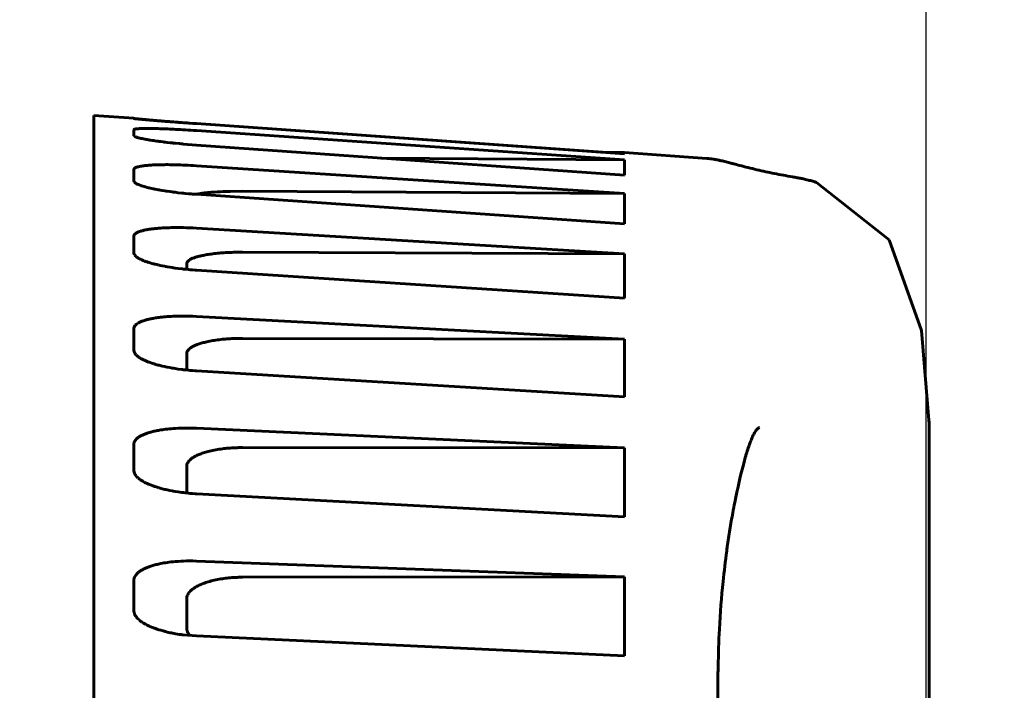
# Model space of a CAD drawing. Header units: millimetres. Extents: x 0 to 594, y 0 to 420.
# Tile 19 of 23: x 354.58 to 359.88, y 266.23 to 269.84. Entities that reach past the tile are written whole.
import ezdxf

# ---------------------------------------------------------------- set-up
doc = ezdxf.new("R2010")
doc.units = ezdxf.units.MM
doc.linetypes.add('K5LT_BASIC', pattern=[0])
doc.linetypes.add('K5LT_THIN', pattern=[0])
doc.layers.add('Системный слой', color=7, linetype='Continuous')
doc.styles.add('KDIMTEXTSTYLE', font='GOST_AU.SHX', dxfattribs={"width": 0.96, "oblique": 15, "height": 5})
doc.dimstyles.new('KDIMSTYLE (0.50)', dxfattribs={"dimtxt": 5, "dimasz": 1, "dimexe": 2, "dimexo": 0, "dimgap": 1, "dimtad": 1, "dimlfac": 2, "dimtxsty": 'KDIMTEXTSTYLE', "dimsah": 1, "dimcen": 0, "dimdle": 1, "dimadec": 0, "dimazin": 0, "dimtfac": 0.667, "dimtmove": 0, "dimatfit": 3, "dimfxl": 1, "dimtvp": 1, "dimtolj": 1, "dimtzin": 0, "dimarcsym": 0})

# ---------------------------------------------------------------- blocks, each defined once
blk = doc.blocks.new('U5')
at = {"layer": 'Системный слой', "color": 150, "linetype": 'K5LT_BASIC', "lineweight": 60, "true_color": 0x0080ff}
for q in [(358.2793, 269.0939), (358.2795, 269.0938)]:
    blk.add_line((358.2795, 269.0938), q, dxfattribs=at)
blk = doc.blocks.new('U11')
at = {"layer": 'Системный слой', "color": 150, "linetype": 'K5LT_BASIC', "lineweight": 60, "true_color": 0x0080ff}
for p, q in [((355.1915, 269.3098), (354.9761, 269.3248)), ((358.2792, 269.0939), (357.8356, 269.1249))]:
    blk.add_line(p, q, dxfattribs=at)
blk = doc.blocks.new('U14')
at = {"layer": 'Системный слой', "color": 150, "linetype": 'K5LT_BASIC', "lineweight": 60, "true_color": 0x0080ff}
for p, q in [((355.6015, 268.9107), (355.5893, 268.9096)), ((355.6078, 268.9113), (355.6015, 268.9107)), ((355.6109, 268.9115), (355.6078, 268.9113)), ((355.6126, 268.9117), (355.6109, 268.9115)), ((355.6134, 268.9117), (355.6126, 268.9117)), ((355.6248, 268.9126), (355.6134, 268.9117)), ((355.6403, 268.9136), (355.6248, 268.9126)), ((355.6483, 268.9141), (355.6403, 268.9136)), ((355.6524, 268.9143), (355.6483, 268.9141)), ((355.6544, 268.9144), (355.6524, 268.9143)), ((355.6555, 268.9145), (355.6544, 268.9144)), ((355.6709, 268.9152), (355.6555, 268.9145)), ((355.6902, 268.916), (355.6709, 268.9152)), ((355.7002, 268.9163), (355.6902, 268.916)), ((355.7053, 268.9164), (355.7002, 268.9163)), ((355.7079, 268.9165), (355.7053, 268.9164)), ((355.7092, 268.9165), (355.7079, 268.9165)), ((355.7764, 268.9171), (355.7092, 268.9165)), ((355.5268, 268.9007), (355.5259, 268.9006)), ((355.5324, 268.9018), (355.5268, 268.9007)), ((355.5353, 268.9023), (355.5324, 268.9018)), ((355.5367, 268.9026), (355.5353, 268.9023)), ((355.5375, 268.9027), (355.5367, 268.9026)), ((355.5378, 268.9028), (355.5375, 268.9027)), ((355.5421, 268.9035), (355.5378, 268.9028)), ((355.5498, 268.9047), (355.5421, 268.9035)), ((355.5538, 268.9053), (355.5498, 268.9047)), ((355.5558, 268.9056), (355.5538, 268.9053)), ((355.5568, 268.9057), (355.5558, 268.9056)), ((355.5573, 268.9058), (355.5568, 268.9057)), ((355.563, 268.9066), (355.5573, 268.9058)), ((355.5726, 268.9077), (355.563, 268.9066)), ((355.5776, 268.9083), (355.5726, 268.9077)), ((355.5801, 268.9086), (355.5776, 268.9083)), ((355.5813, 268.9087), (355.5801, 268.9086)), ((355.5819, 268.9088), (355.5813, 268.9087)), ((355.5893, 268.9096), (355.5819, 268.9088))]:
    blk.add_line(p, q, dxfattribs=at)
blk = doc.blocks.new('U21')
at = {"layer": 'Системный слой', "color": 150, "linetype": 'K5LT_BASIC', "lineweight": 60, "true_color": 0x0080ff}
for p, q in [((355.1915, 268.059), (355.194, 268.0482)), ((355.194, 268.0482), (355.1951, 268.0458)), ((355.1951, 268.0458), (355.1953, 268.0455)), ((355.1953, 268.0455), (355.1956, 268.045)), ((355.1956, 268.045), (355.1962, 268.0439)), ((355.1962, 268.0439), (355.1976, 268.0418)), ((355.1976, 268.0418), (355.2009, 268.0375)), ((355.2009, 268.0375), (355.2034, 268.0349)), ((355.2034, 268.0349), (355.2036, 268.0346)), ((355.2036, 268.0346), (355.2041, 268.0342)), ((355.2041, 268.0342), (355.2049, 268.0333)), ((355.2049, 268.0333), (355.2068, 268.0316)), ((355.2068, 268.0316), (355.2108, 268.0282)), ((355.2108, 268.0282), (355.2132, 268.0263)), ((355.2132, 268.0263), (355.2135, 268.0261)), ((355.2135, 268.0261), (355.214, 268.0257)), ((355.214, 268.0257), (355.2151, 268.0249)), ((355.2151, 268.0249), (355.2173, 268.0233)), ((355.2173, 268.0233), (355.222, 268.0202)), ((355.222, 268.0202), (355.2266, 268.0173)), ((355.2266, 268.0173), (355.227, 268.0171)), ((355.227, 268.0171), (355.2277, 268.0167)), ((355.2277, 268.0167), (355.2292, 268.0158)), ((355.2292, 268.0158), (355.2323, 268.0141)), ((355.2323, 268.0141), (355.2388, 268.0107)), ((355.2388, 268.0107), (355.2465, 268.007)), ((355.2465, 268.007), (355.2468, 268.0068)), ((355.2468, 268.0068), (355.2473, 268.0066)), ((355.2473, 268.0066), (355.248, 268.0063)), ((355.248, 268.0063), (355.2701, 267.9971)), ((355.2701, 267.9971), (355.2706, 267.9969)), ((355.2706, 267.9969), (355.2717, 267.9965)), ((355.2717, 267.9965), (355.2739, 267.9957)), ((355.2739, 267.9957), (355.2784, 267.994)), ((355.2784, 267.994), (355.2875, 267.9909)), ((355.2875, 267.9909), (355.2957, 267.9883)), ((355.2957, 267.9883), (355.2963, 267.9881)), ((355.2963, 267.9881), (355.2975, 267.9877)), ((355.2975, 267.9877), (355.2999, 267.987)), ((355.2999, 267.987), (355.3048, 267.9855)), ((355.3048, 267.9855), (355.3148, 267.9826)), ((355.3148, 267.9826), (355.3221, 267.9806)), ((355.3221, 267.9806), (355.3228, 267.9804)), ((355.3228, 267.9804), (355.3241, 267.9801)), ((355.3241, 267.9801), (355.3269, 267.9794)), ((355.3269, 267.9794), (355.3326, 267.9779)), ((355.3326, 267.9779), (355.3442, 267.9751)), ((355.3442, 267.9751), (355.3572, 267.9721)), ((355.3572, 267.9721), (355.3581, 267.972)), ((355.3581, 267.972), (355.3598, 267.9716)), ((355.3598, 267.9716), (355.3632, 267.9709)), ((355.3632, 267.9709), (355.37, 267.9694)), ((355.37, 267.9694), (355.3842, 267.9667)), ((355.3842, 267.9667), (355.398, 267.9642)), ((355.398, 267.9642), (355.399, 267.964)), ((355.399, 267.964), (355.401, 267.9637)), ((355.401, 267.9637), (355.4051, 267.963)), ((355.4051, 267.963), (355.4134, 267.9617)), ((355.4134, 267.9617), (355.4306, 267.9591)), ((355.4306, 267.9591), (355.4505, 267.9565)), ((355.4505, 267.9565), (355.4516, 267.9563)), ((355.4516, 267.9563), (355.4538, 267.9561)), ((355.4538, 267.9561), (355.4581, 267.9556)), ((355.4581, 267.9556), (355.4669, 267.9545)), ((355.4669, 267.9545), (355.4849, 267.9527)), ((355.4849, 267.9527), (355.4938, 267.9519)), ((355.4938, 267.9519), (355.4947, 267.9518)), ((355.4947, 267.9518), (355.4965, 267.9517)), ((355.4965, 267.9517), (355.5001, 267.9514)), ((355.5001, 267.9514), (355.5073, 267.9508)), ((355.5073, 267.9508), (355.5221, 267.9497)), ((355.5221, 267.9497), (355.528, 267.9494))]:
    blk.add_line(p, q, dxfattribs=at)
blk = doc.blocks.new('U22')
at = {"layer": 'Системный слой', "color": 150, "linetype": 'K5LT_BASIC', "lineweight": 60, "true_color": 0x0080ff}
for p, q in [((355.1915, 269.2162), (355.1915, 269.2164)), ((355.1917, 269.2155), (355.1915, 269.2162)), ((355.1919, 269.2152), (355.1917, 269.2155)), ((355.192, 269.215), (355.1919, 269.2152)), ((355.192, 269.2149), (355.192, 269.215)), ((355.192, 269.215), (355.192, 269.215)), ((355.1929, 269.214), (355.192, 269.2149)), ((355.1935, 269.2134), (355.1929, 269.214)), ((355.1939, 269.2132), (355.1935, 269.2134)), ((355.1941, 269.213), (355.1939, 269.2132)), ((355.1942, 269.213), (355.1941, 269.213)), ((355.1943, 269.2129), (355.1942, 269.213)), ((355.1955, 269.2122), (355.1943, 269.2129)), ((355.1958, 269.212), (355.1954, 269.2122)), ((355.1974, 269.2112), (355.1958, 269.212)), ((355.1983, 269.2108), (355.1974, 269.2112)), ((355.1988, 269.2106), (355.1983, 269.2108)), ((355.199, 269.2105), (355.1988, 269.2106)), ((355.1991, 269.2104), (355.199, 269.2105)), ((355.2003, 269.2099), (355.1991, 269.2104)), ((355.2033, 269.2088), (355.2003, 269.2099)), ((355.2048, 269.2083), (355.2033, 269.2088)), ((355.2057, 269.208), (355.2048, 269.2083)), ((355.2061, 269.2079), (355.2057, 269.208)), ((355.2063, 269.2078), (355.2061, 269.2079)), ((355.2092, 269.2069), (355.2063, 269.2078)), ((355.2138, 269.2055), (355.2092, 269.2069)), ((355.2163, 269.2049), (355.2138, 269.2055)), ((355.2176, 269.2045), (355.2163, 269.2049)), ((355.2182, 269.2044), (355.2176, 269.2045)), ((355.2185, 269.2043), (355.2182, 269.2044)), ((355.2233, 269.2031), (355.2185, 269.2043)), ((355.2296, 269.2017), (355.2233, 269.2031)), ((355.2329, 269.2009), (355.2296, 269.2017)), ((355.2347, 269.2006), (355.2329, 269.2009)), ((355.2355, 269.2004), (355.2347, 269.2006)), ((355.236, 269.2003), (355.2355, 269.2004)), ((355.2432, 269.1988), (355.236, 269.2003)), ((355.2504, 269.1974), (355.2432, 269.1988)), ((355.2541, 269.1967), (355.2504, 269.1974)), ((355.256, 269.1964), (355.2541, 269.1967)), ((355.257, 269.1962), (355.256, 269.1964)), ((355.2574, 269.1961), (355.257, 269.1962)), ((355.2624, 269.1953), (355.2574, 269.1961)), ((355.2699, 269.194), (355.2624, 269.1953)), ((355.2737, 269.1934), (355.2699, 269.194)), ((355.2756, 269.193), (355.2737, 269.1934)), ((355.2765, 269.1929), (355.2756, 269.193)), ((355.277, 269.1928), (355.2765, 269.1929)), ((355.2812, 269.1921), (355.277, 269.1928)), ((355.29, 269.1908), (355.2812, 269.1921)), ((355.2944, 269.1901), (355.29, 269.1908)), ((355.2967, 269.1898), (355.2944, 269.1901)), ((355.2978, 269.1896), (355.2967, 269.1898)), ((355.2984, 269.1895), (355.2978, 269.1896)), ((355.3049, 269.1886), (355.2984, 269.1895)), ((355.3156, 269.1871), (355.3049, 269.1886)), ((355.3211, 269.1863), (355.3156, 269.1871)), ((355.3239, 269.186), (355.3211, 269.1863)), ((355.3253, 269.1858), (355.3239, 269.186)), ((355.326, 269.1857), (355.3253, 269.1858)), ((355.3358, 269.1844), (355.326, 269.1857)), ((355.3485, 269.1828), (355.3358, 269.1844)), ((355.3551, 269.182), (355.3485, 269.1828)), ((355.3584, 269.1816), (355.3551, 269.182)), ((355.3601, 269.1814), (355.3584, 269.1816)), ((355.3609, 269.1813), (355.3601, 269.1814)), ((355.3712, 269.1801), (355.3609, 269.1813)), ((355.3868, 269.1784), (355.3712, 269.1801)), ((355.3948, 269.1775), (355.3868, 269.1784)), ((355.3989, 269.1771), (355.3948, 269.1775)), ((355.4009, 269.1769), (355.3989, 269.1771)), ((355.4019, 269.1768), (355.4009, 269.1769)), ((355.4162, 269.1753), (355.4019, 269.1768)), ((355.4363, 269.1733), (355.4162, 269.1753)), ((355.4467, 269.1724), (355.4363, 269.1733)), ((355.452, 269.1719), (355.4467, 269.1724)), ((355.4546, 269.1717), (355.452, 269.1719)), ((355.456, 269.1715), (355.4546, 269.1717)), ((355.528, 269.1658), (355.456, 269.1715))]:
    blk.add_line(p, q, dxfattribs=at)
blk = doc.blocks.new('U23')
at = {"layer": 'Системный слой', "color": 150, "linetype": 'K5LT_BASIC', "lineweight": 60, "true_color": 0x0080ff}
for p, q in [((359.4761, 267.662), (359.4761, 267.6226)), ((359.4761, 267.4192), (359.4761, 267.3498))]:
    blk.add_line(p, q, dxfattribs=at)
blk = doc.blocks.new('U24')
at = {"layer": 'Системный слой', "color": 150, "linetype": 'K5LT_BASIC', "lineweight": 60, "true_color": 0x0080ff}
for p, q in [((355.1915, 266.6563), (355.1915, 266.6574)), ((355.1917, 266.6533), (355.1915, 266.6563)), ((355.1919, 266.6518), (355.1917, 266.6533)), ((355.192, 266.6511), (355.1919, 266.6518)), ((355.192, 266.6507), (355.192, 266.6511)), ((355.192, 266.6505), (355.192, 266.6507)), ((355.1924, 266.6486), (355.192, 266.6505)), ((355.1932, 266.6451), (355.1924, 266.6486)), ((355.1938, 266.6433), (355.1932, 266.6451)), ((355.194, 266.6425), (355.1938, 266.6433)), ((355.1942, 266.642), (355.194, 266.6425)), ((355.1943, 266.6418), (355.1942, 266.642)), ((355.1954, 266.6389), (355.1943, 266.6418)), ((355.1972, 266.6352), (355.1954, 266.6389)), ((355.1982, 266.6333), (355.1972, 266.6352)), ((355.1987, 266.6323), (355.1982, 266.6333)), ((355.199, 266.6319), (355.1987, 266.6323)), ((355.1991, 266.6316), (355.199, 266.6319)), ((355.2004, 266.6296), (355.1991, 266.6316)), ((355.2033, 266.6253), (355.2004, 266.6296)), ((355.2048, 266.6232), (355.2033, 266.6253)), ((355.2057, 266.6221), (355.2048, 266.6232)), ((355.2061, 266.6216), (355.2057, 266.6221)), ((355.2063, 266.6214), (355.2061, 266.6216)), ((355.2092, 266.618), (355.2063, 266.6214)), ((355.2138, 266.6132), (355.2092, 266.618)), ((355.2163, 266.6108), (355.2138, 266.6132)), ((355.2176, 266.6097), (355.2163, 266.6108)), ((355.2182, 266.6091), (355.2176, 266.6097)), ((355.2185, 266.6088), (355.2182, 266.6091)), ((355.2233, 266.6048), (355.2185, 266.6088)), ((355.2296, 266.5999), (355.2233, 266.6048)), ((355.2329, 266.5975), (355.2296, 266.5999)), ((355.2347, 266.5964), (355.2329, 266.5975)), ((355.2355, 266.5958), (355.2347, 266.5964)), ((355.236, 266.5955), (355.2355, 266.5958)), ((355.2433, 266.5908), (355.236, 266.5955)), ((355.2504, 266.5865), (355.2433, 266.5908)), ((355.2541, 266.5845), (355.2504, 266.5865)), ((355.256, 266.5835), (355.2541, 266.5845)), ((355.257, 266.5829), (355.256, 266.5835)), ((355.2574, 266.5827), (355.257, 266.5829)), ((355.2626, 266.58), (355.2574, 266.5827)), ((355.2699, 266.5764), (355.2626, 266.58)), ((355.2737, 266.5746), (355.2699, 266.5764)), ((355.2756, 266.5738), (355.2737, 266.5746)), ((355.2766, 266.5733), (355.2756, 266.5738)), ((355.277, 266.5731), (355.2766, 266.5733)), ((355.283, 266.5705), (355.277, 266.5731)), ((355.2908, 266.5673), (355.283, 266.5705)), ((355.2948, 266.5657), (355.2908, 266.5673)), ((355.2968, 266.5649), (355.2948, 266.5657)), ((355.2979, 266.5645), (355.2968, 266.5649)), ((355.2984, 266.5643), (355.2979, 266.5645)), ((355.3204, 266.5565), (355.2984, 266.5643)), ((355.321, 266.5563), (355.3204, 266.5565)), ((355.3229, 266.5557), (355.321, 266.5563)), ((355.3248, 266.5551), (355.3229, 266.5557)), ((355.3258, 266.5548), (355.3248, 266.5551)), ((355.3262, 266.5546), (355.3258, 266.5548)), ((355.3358, 266.5517), (355.3262, 266.5546)), ((355.3486, 266.5481), (355.3358, 266.5517)), ((355.3551, 266.5463), (355.3486, 266.5481)), ((355.3584, 266.5455), (355.3551, 266.5463)), ((355.3601, 266.5451), (355.3584, 266.5455)), ((355.3609, 266.5448), (355.3601, 266.5451)), ((355.3713, 266.5423), (355.3609, 266.5448)), ((355.3868, 266.5389), (355.3713, 266.5423)), ((355.3948, 266.5372), (355.3868, 266.5389)), ((355.3989, 266.5364), (355.3948, 266.5372)), ((355.4009, 266.536), (355.3989, 266.5364)), ((355.4019, 266.5358), (355.4009, 266.536)), ((355.4164, 266.5331), (355.4019, 266.5358)), ((355.4364, 266.5299), (355.4164, 266.5331)), ((355.4467, 266.5284), (355.4364, 266.5299)), ((355.452, 266.5278), (355.4467, 266.5284)), ((355.4546, 266.5274), (355.452, 266.5278)), ((355.456, 266.5273), (355.4546, 266.5274)), ((355.528, 266.5211), (355.456, 266.5273))]:
    blk.add_line(p, q, dxfattribs=at)
blk = doc.blocks.new('U25')
at = {"layer": 'Системный слой', "color": 150, "linetype": 'K5LT_BASIC', "lineweight": 60, "true_color": 0x0080ff}
for p, q in [((358.8693, 268.9646), (359.2603, 268.6557)), ((359.2603, 268.6557), (359.4345, 268.167)), ((359.4345, 268.167), (359.4761, 267.662))]:
    blk.add_line(p, q, dxfattribs=at)
blk = doc.blocks.new('U29')
at = {"layer": 'Системный слой', "color": 150, "linetype": 'K5LT_BASIC', "lineweight": 60, "true_color": 0x0080ff}
for p, q in [((355.1915, 267.4116), (355.194, 267.3987)), ((355.194, 267.3987), (355.1951, 267.3959)), ((355.1951, 267.3959), (355.1953, 267.3956)), ((355.1953, 267.3956), (355.1956, 267.3949)), ((355.1956, 267.3949), (355.1962, 267.3937)), ((355.1962, 267.3937), (355.1976, 267.3912)), ((355.1976, 267.3912), (355.2009, 267.3862)), ((355.2009, 267.3862), (355.2034, 267.383)), ((355.2034, 267.383), (355.2036, 267.3828)), ((355.2036, 267.3828), (355.2041, 267.3822)), ((355.2041, 267.3822), (355.2049, 267.3812)), ((355.2049, 267.3812), (355.2068, 267.3792)), ((355.2068, 267.3792), (355.2108, 267.3752)), ((355.2108, 267.3752), (355.2132, 267.373)), ((355.2132, 267.373), (355.2135, 267.3727)), ((355.2135, 267.3727), (355.214, 267.3723)), ((355.214, 267.3723), (355.2151, 267.3713)), ((355.2151, 267.3713), (355.2173, 267.3695)), ((355.2173, 267.3695), (355.222, 267.3659)), ((355.222, 267.3659), (355.2266, 267.3626)), ((355.2266, 267.3626), (355.227, 267.3623)), ((355.227, 267.3623), (355.2277, 267.3618)), ((355.2277, 267.3618), (355.2292, 267.3608)), ((355.2292, 267.3608), (355.2323, 267.3588)), ((355.2323, 267.3588), (355.2388, 267.3548)), ((355.2388, 267.3548), (355.2467, 267.3504)), ((355.2467, 267.3504), (355.2472, 267.3502)), ((355.2472, 267.3502), (355.2482, 267.3496)), ((355.2482, 267.3496), (355.2501, 267.3486)), ((355.2501, 267.3486), (355.2542, 267.3466)), ((355.2542, 267.3466), (355.2626, 267.3425)), ((355.2626, 267.3425), (355.2699, 267.3393)), ((355.2699, 267.3393), (355.2704, 267.3391)), ((355.2704, 267.3391), (355.2712, 267.3387)), ((355.2712, 267.3387), (355.2729, 267.338)), ((355.2729, 267.338), (355.2763, 267.3366)), ((355.2763, 267.3366), (355.2803, 267.335)), ((355.2803, 267.335), (355.2957, 267.3292)), ((355.2957, 267.3292), (355.2962, 267.329)), ((355.2962, 267.329), (355.2971, 267.3287)), ((355.2971, 267.3287), (355.2991, 267.328)), ((355.2991, 267.328), (355.303, 267.3266)), ((355.303, 267.3266), (355.311, 267.324)), ((355.311, 267.324), (355.3221, 267.3206)), ((355.3221, 267.3206), (355.3228, 267.3204)), ((355.3228, 267.3204), (355.3241, 267.32)), ((355.3241, 267.32), (355.3269, 267.3191)), ((355.3269, 267.3191), (355.3326, 267.3175)), ((355.3326, 267.3175), (355.3441, 267.3144)), ((355.3441, 267.3144), (355.3572, 267.3111)), ((355.3572, 267.3111), (355.3581, 267.3109)), ((355.3581, 267.3109), (355.3598, 267.3105)), ((355.3598, 267.3105), (355.3632, 267.3097)), ((355.3632, 267.3097), (355.37, 267.3082)), ((355.37, 267.3082), (355.3842, 267.3051)), ((355.3842, 267.3051), (355.3979, 267.3024)), ((355.3979, 267.3024), (355.399, 267.3023)), ((355.399, 267.3023), (355.401, 267.3019)), ((355.401, 267.3019), (355.4051, 267.3011)), ((355.4051, 267.3011), (355.4134, 267.2997)), ((355.4134, 267.2997), (355.4306, 267.297)), ((355.4306, 267.297), (355.4505, 267.2942)), ((355.4505, 267.2942), (355.4516, 267.294)), ((355.4516, 267.294), (355.4537, 267.2938)), ((355.4537, 267.2938), (355.4581, 267.2932)), ((355.4581, 267.2932), (355.4668, 267.2922)), ((355.4668, 267.2922), (355.4849, 267.2903)), ((355.4849, 267.2903), (355.4938, 267.2895)), ((355.4938, 267.2895), (355.4947, 267.2894)), ((355.4947, 267.2894), (355.4965, 267.2893)), ((355.4965, 267.2893), (355.5001, 267.289)), ((355.5001, 267.289), (355.5073, 267.2884)), ((355.5073, 267.2884), (355.522, 267.2875)), ((355.522, 267.2875), (355.528, 267.2871))]:
    blk.add_line(p, q, dxfattribs=at)
blk = doc.blocks.new('U31')
at = {"layer": 'Системный слой', "color": 150, "linetype": 'K5LT_BASIC', "lineweight": 60, "true_color": 0x0080ff}
for p, q in [((355.4761, 266.5641), (355.4767, 266.5568)), ((355.4767, 266.5568), (355.4786, 266.5484)), ((355.4786, 266.5484), (355.4787, 266.548)), ((355.4787, 266.548), (355.4789, 266.5474)), ((355.4789, 266.5474), (355.4794, 266.5461)), ((355.4794, 266.5461), (355.4804, 266.5435)), ((355.4804, 266.5435), (355.4829, 266.5384)), ((355.4829, 266.5384), (355.4852, 266.5346)), ((355.4852, 266.5346), (355.4853, 266.5343)), ((355.4853, 266.5343), (355.4857, 266.5337)), ((355.4857, 266.5337), (355.4864, 266.5326)), ((355.4864, 266.5326), (355.488, 266.5304)), ((355.488, 266.5304), (355.4914, 266.5259)), ((355.4914, 266.5259), (355.4934, 266.5235))]:
    blk.add_line(p, q, dxfattribs=at)
blk = doc.blocks.new('U33')
at = {"layer": 'Системный слой', "color": 150, "linetype": 'K5LT_BASIC', "lineweight": 60, "true_color": 0x0080ff}
for p, q in [((355.1915, 268.9726), (355.1931, 268.9678)), ((355.1931, 268.9678), (355.1951, 268.9653)), ((355.1951, 268.9653), (355.1953, 268.9652)), ((355.1953, 268.9652), (355.1956, 268.9649)), ((355.1956, 268.9649), (355.1962, 268.9643)), ((355.1962, 268.9643), (355.1976, 268.9631)), ((355.1976, 268.9631), (355.2009, 268.9607)), ((355.2009, 268.9607), (355.2033, 268.9592)), ((355.2033, 268.9592), (355.2035, 268.9591)), ((355.2035, 268.9591), (355.2038, 268.9589)), ((355.2038, 268.9589), (355.2044, 268.9585)), ((355.2044, 268.9585), (355.2057, 268.9578)), ((355.2057, 268.9578), (355.2059, 268.9577)), ((355.2059, 268.9577), (355.2132, 268.9541)), ((355.2132, 268.9541), (355.2135, 268.954)), ((355.2135, 268.954), (355.2139, 268.9538)), ((355.2139, 268.9538), (355.2149, 268.9534)), ((355.2149, 268.9534), (355.2168, 268.9525)), ((355.2168, 268.9525), (355.2208, 268.9509)), ((355.2208, 268.9509), (355.2266, 268.9487)), ((355.2266, 268.9487), (355.227, 268.9486)), ((355.227, 268.9486), (355.2277, 268.9483)), ((355.2277, 268.9483), (355.2292, 268.9478)), ((355.2292, 268.9478), (355.2323, 268.9467)), ((355.2323, 268.9467), (355.2388, 268.9446)), ((355.2388, 268.9446), (355.2467, 268.9422)), ((355.2467, 268.9422), (355.2472, 268.9421)), ((355.2472, 268.9421), (355.2482, 268.9418)), ((355.2482, 268.9418), (355.2501, 268.9412)), ((355.2501, 268.9412), (355.2542, 268.9401)), ((355.2542, 268.9401), (355.2626, 268.9379)), ((355.2626, 268.9379), (355.2701, 268.936)), ((355.2701, 268.936), (355.2707, 268.9359)), ((355.2707, 268.9359), (355.2718, 268.9356)), ((355.2718, 268.9356), (355.2741, 268.9351)), ((355.2741, 268.9351), (355.2787, 268.934)), ((355.2787, 268.934), (355.2881, 268.9318)), ((355.2881, 268.9318), (355.2957, 268.9302)), ((355.2957, 268.9302), (355.2963, 268.9301)), ((355.2963, 268.9301), (355.2975, 268.9299)), ((355.2975, 268.9299), (355.2999, 268.9294)), ((355.2999, 268.9294), (355.3048, 268.9284)), ((355.3048, 268.9284), (355.3148, 268.9264)), ((355.3148, 268.9264), (355.3221, 268.9251)), ((355.3221, 268.9251), (355.3228, 268.9249)), ((355.3228, 268.9249), (355.3241, 268.9247)), ((355.3241, 268.9247), (355.3269, 268.9242)), ((355.3269, 268.9242), (355.3326, 268.9232)), ((355.3326, 268.9232), (355.3442, 268.9212)), ((355.3442, 268.9212), (355.3572, 268.9191)), ((355.3572, 268.9191), (355.3581, 268.919)), ((355.3581, 268.919), (355.3598, 268.9187)), ((355.3598, 268.9187), (355.3632, 268.9182)), ((355.3632, 268.9182), (355.3701, 268.9172)), ((355.3701, 268.9172), (355.3842, 268.9151)), ((355.3842, 268.9151), (355.398, 268.9133)), ((355.398, 268.9133), (355.399, 268.9131)), ((355.399, 268.9131), (355.401, 268.9129)), ((355.401, 268.9129), (355.4051, 268.9124)), ((355.4051, 268.9124), (355.4134, 268.9113)), ((355.4134, 268.9113), (355.4306, 268.9093)), ((355.4306, 268.9093), (355.4505, 268.9071)), ((355.4505, 268.9071), (355.4516, 268.907)), ((355.4516, 268.907), (355.4538, 268.9068)), ((355.4538, 268.9068), (355.4581, 268.9063)), ((355.4581, 268.9063), (355.4669, 268.9055)), ((355.4669, 268.9055), (355.4849, 268.9038)), ((355.4849, 268.9038), (355.4938, 268.903)), ((355.4938, 268.903), (355.4947, 268.903)), ((355.4947, 268.903), (355.4965, 268.9028)), ((355.4965, 268.9028), (355.5001, 268.9025)), ((355.5001, 268.9025), (355.5073, 268.902)), ((355.5073, 268.902), (355.5221, 268.9009)), ((355.5221, 268.9009), (355.528, 268.9004))]:
    blk.add_line(p, q, dxfattribs=at)
blk = doc.blocks.new('U36')
at = {"layer": 'Системный слой', "color": 150, "linetype": 'K5LT_BASIC', "lineweight": 60, "true_color": 0x0080ff}
for p, q in [((355.4761, 267.297), (355.4761, 267.2982)), ((355.4763, 267.2946), (355.4761, 267.297)), ((355.4764, 267.2932), (355.4763, 267.2946)), ((355.4765, 267.2924), (355.4764, 267.2932)), ((355.4766, 267.2921), (355.4765, 267.2924)), ((355.4766, 267.2919), (355.4766, 267.2921)), ((355.4766, 267.2918), (355.4766, 267.2919)), ((355.4766, 267.2917), (355.4766, 267.2918)), ((355.4767, 267.2917), (355.4766, 267.2917)), ((355.4766, 267.2917), (355.4766, 267.2917)), ((355.4767, 267.2916), (355.4767, 267.2917)), ((355.4767, 267.2914), (355.4767, 267.2916)), ((355.4767, 267.2911), (355.4767, 267.2914))]:
    blk.add_line(p, q, dxfattribs=at)
blk = doc.blocks.new('U41')
at = {"layer": 'Системный слой', "color": 150, "linetype": 'K5LT_BASIC', "lineweight": 60, "true_color": 0x0080ff}
for p in [(358.2792, 269.0939), (358.2789, 269.0939)]:
    blk.add_line(p, (358.2789, 269.0939), dxfattribs=at)
blk = doc.blocks.new('U46')
at = {"layer": 'Системный слой', "color": 150, "linetype": 'K5LT_BASIC', "lineweight": 60, "true_color": 0x0080ff}
for p, q in [((359.4761, 267.6216), (359.4761, 267.4216)), ((359.4761, 267.3498), (359.4761, 267.3487))]:
    blk.add_line(p, q, dxfattribs=at)
blk = doc.blocks.new('U61')
at = {"layer": 'Системный слой', "color": 150, "linetype": 'K5LT_BASIC', "lineweight": 60, "true_color": 0x0080ff}
for p, q in [((355.1915, 268.5836), (355.1939, 268.5753)), ((355.1939, 268.5753), (355.1951, 268.5732)), ((355.1951, 268.5732), (355.1953, 268.573)), ((355.1953, 268.573), (355.1956, 268.5726)), ((355.1956, 268.5726), (355.1962, 268.5718)), ((355.1962, 268.5718), (355.1976, 268.5701)), ((355.1976, 268.5701), (355.2009, 268.5667)), ((355.2009, 268.5667), (355.2034, 268.5646)), ((355.2034, 268.5646), (355.2036, 268.5644)), ((355.2036, 268.5644), (355.2041, 268.5641)), ((355.2041, 268.5641), (355.2049, 268.5634)), ((355.2049, 268.5634), (355.2068, 268.562)), ((355.2068, 268.562), (355.2108, 268.5592)), ((355.2108, 268.5592), (355.2132, 268.5577)), ((355.2132, 268.5577), (355.2134, 268.5576)), ((355.2134, 268.5576), (355.2139, 268.5573)), ((355.2139, 268.5573), (355.2149, 268.5567)), ((355.2149, 268.5567), (355.2169, 268.5555)), ((355.2169, 268.5555), (355.221, 268.5533)), ((355.221, 268.5533), (355.2233, 268.5521)), ((355.2233, 268.5521), (355.2266, 268.5504)), ((355.2266, 268.5504), (355.2269, 268.5503)), ((355.2269, 268.5503), (355.2274, 268.5501)), ((355.2274, 268.5501), (355.2284, 268.5496)), ((355.2284, 268.5496), (355.2305, 268.5486)), ((355.2305, 268.5486), (355.2348, 268.5467)), ((355.2348, 268.5467), (355.2441, 268.5429)), ((355.2441, 268.5429), (355.2467, 268.5419)), ((355.2467, 268.5419), (355.2472, 268.5417)), ((355.2472, 268.5417), (355.2482, 268.5413)), ((355.2482, 268.5413), (355.2501, 268.5406)), ((355.2501, 268.5406), (355.2542, 268.5391)), ((355.2542, 268.5391), (355.2626, 268.5362)), ((355.2626, 268.5362), (355.2701, 268.5338)), ((355.2701, 268.5338), (355.2707, 268.5336)), ((355.2707, 268.5336), (355.2718, 268.5332)), ((355.2718, 268.5332), (355.2741, 268.5325)), ((355.2741, 268.5325), (355.2787, 268.5311)), ((355.2787, 268.5311), (355.2881, 268.5284)), ((355.2881, 268.5284), (355.2957, 268.5264)), ((355.2957, 268.5264), (355.2963, 268.5262)), ((355.2963, 268.5262), (355.2975, 268.5259)), ((355.2975, 268.5259), (355.2999, 268.5253)), ((355.2999, 268.5253), (355.3048, 268.524)), ((355.3048, 268.524), (355.3148, 268.5216)), ((355.3148, 268.5216), (355.3221, 268.5199)), ((355.3221, 268.5199), (355.3228, 268.5197)), ((355.3228, 268.5197), (355.3241, 268.5194)), ((355.3241, 268.5194), (355.3269, 268.5188)), ((355.3269, 268.5188), (355.3326, 268.5176)), ((355.3326, 268.5176), (355.3442, 268.5151)), ((355.3442, 268.5151), (355.3572, 268.5126)), ((355.3572, 268.5126), (355.3581, 268.5124)), ((355.3581, 268.5124), (355.3598, 268.5121)), ((355.3598, 268.5121), (355.3632, 268.5115)), ((355.3632, 268.5115), (355.3701, 268.5102)), ((355.3701, 268.5102), (355.3842, 268.5078)), ((355.3842, 268.5078), (355.398, 268.5056)), ((355.398, 268.5056), (355.399, 268.5055)), ((355.399, 268.5055), (355.401, 268.5051)), ((355.401, 268.5051), (355.4051, 268.5045)), ((355.4051, 268.5045), (355.4134, 268.5033)), ((355.4134, 268.5033), (355.4306, 268.501)), ((355.4306, 268.501), (355.4505, 268.4986)), ((355.4505, 268.4986), (355.4516, 268.4984)), ((355.4516, 268.4984), (355.4538, 268.4982)), ((355.4538, 268.4982), (355.4581, 268.4977)), ((355.4581, 268.4977), (355.4669, 268.4968)), ((355.4669, 268.4968), (355.4849, 268.495)), ((355.4849, 268.495), (355.4938, 268.4942)), ((355.4938, 268.4942), (355.4947, 268.4941)), ((355.4947, 268.4941), (355.4965, 268.4939)), ((355.4965, 268.4939), (355.5001, 268.4937)), ((355.5001, 268.4937), (355.5073, 268.4931)), ((355.5073, 268.4931), (355.5221, 268.492)), ((355.5221, 268.492), (355.528, 268.4916))]:
    blk.add_line(p, q, dxfattribs=at)
blk = doc.blocks.new('U66')
at = {"layer": 'Системный слой', "color": 150, "linetype": 'K5LT_BASIC', "lineweight": 60, "true_color": 0x0080ff}
for p, q in [((358.2789, 269.0939), (358.2789, 269.0939)), ((358.2789, 269.0939), (358.2793, 269.0939)), ((358.2792, 269.0939), (358.2795, 269.0938))]:
    blk.add_line(p, q, dxfattribs=at)
blk = doc.blocks.new('U67')
at = {"layer": 'Системный слой', "color": 150, "linetype": 'K5LT_BASIC', "lineweight": 60, "true_color": 0x0080ff}
for p, q in [((355.1937, 269.3085), (355.1988, 269.3079)), ((355.1988, 269.3079), (355.199, 269.3079)), ((355.199, 269.3079), (355.1992, 269.3078)), ((355.1992, 269.3078), (355.1998, 269.3078)), ((355.1998, 269.3078), (355.2011, 269.3076)), ((355.2011, 269.3076), (355.2038, 269.3073)), ((355.2038, 269.3073), (355.2058, 269.3071)), ((355.2058, 269.3071), (355.206, 269.3071)), ((355.206, 269.3071), (355.2063, 269.3071)), ((355.2063, 269.3071), (355.2071, 269.307)), ((355.2071, 269.307), (355.2088, 269.3068)), ((355.2088, 269.3068), (355.2122, 269.3065)), ((355.2122, 269.3065), (355.2155, 269.3062)), ((355.2155, 269.3062), (355.2157, 269.3061)), ((355.2157, 269.3061), (355.2163, 269.3061)), ((355.2163, 269.3061), (355.2174, 269.306)), ((355.2174, 269.306), (355.2196, 269.3058)), ((355.2196, 269.3058), (355.2243, 269.3053)), ((355.2243, 269.3053), (355.2292, 269.3049)), ((355.2292, 269.3049), (355.2296, 269.3048)), ((355.2296, 269.3048), (355.2303, 269.3048)), ((355.2303, 269.3048), (355.2319, 269.3046)), ((355.2319, 269.3046), (355.2352, 269.3043)), ((355.2352, 269.3043), (355.2421, 269.3037)), ((355.2421, 269.3037), (355.2513, 269.3029)), ((355.2513, 269.3029), (355.2519, 269.3028)), ((355.2519, 269.3028), (355.253, 269.3027)), ((355.253, 269.3027), (355.2552, 269.3025)), ((355.2552, 269.3025), (355.2598, 269.3021)), ((355.2598, 269.3021), (355.2693, 269.3013)), ((355.2693, 269.3013), (355.2785, 269.3005)), ((355.2785, 269.3005), (355.2792, 269.3004)), ((355.2792, 269.3004), (355.2805, 269.3003)), ((355.2805, 269.3003), (355.2831, 269.3001)), ((355.2831, 269.3001), (355.2885, 269.2996)), ((355.2885, 269.2996), (355.2994, 269.2987)), ((355.2994, 269.2987), (355.3088, 269.2979)), ((355.3088, 269.2979), (355.3094, 269.2979)), ((355.3094, 269.2979), (355.3108, 269.2978)), ((355.3108, 269.2978), (355.3136, 269.2975)), ((355.3136, 269.2975), (355.3192, 269.2971)), ((355.3192, 269.2971), (355.3307, 269.2961)), ((355.3307, 269.2961), (355.3387, 269.2955)), ((355.3387, 269.2955), (355.3394, 269.2954)), ((355.3394, 269.2954), (355.3409, 269.2953)), ((355.3409, 269.2953), (355.3439, 269.2951)), ((355.3439, 269.2951), (355.35, 269.2946)), ((355.35, 269.2946), (355.3625, 269.2936)), ((355.3625, 269.2936), (355.3753, 269.2926)), ((355.3753, 269.2926), (355.3762, 269.2925)), ((355.3762, 269.2925), (355.3779, 269.2924)), ((355.3779, 269.2924), (355.3815, 269.2921)), ((355.3815, 269.2921), (355.3887, 269.2915)), ((355.3887, 269.2915), (355.4035, 269.2904)), ((355.4035, 269.2904), (355.4181, 269.2893)), ((355.4181, 269.2893), (355.4191, 269.2892)), ((355.4191, 269.2892), (355.4212, 269.289)), ((355.4212, 269.289), (355.4253, 269.2887)), ((355.4253, 269.2887), (355.4338, 269.2881)), ((355.4338, 269.2881), (355.4512, 269.2868)), ((355.4512, 269.2868), (355.4697, 269.2854)), ((355.4697, 269.2854), (355.4709, 269.2853)), ((355.4709, 269.2853), (355.4733, 269.2852)), ((355.4733, 269.2852), (355.4782, 269.2848)), ((355.4782, 269.2848), (355.4881, 269.2841)), ((355.4881, 269.2841), (355.5084, 269.2826)), ((355.5084, 269.2826), (355.528, 269.2812))]:
    blk.add_line(p, q, dxfattribs=at)
blk = doc.blocks.new('KDIMARROW_02')
at = {"layer": 'Системный слой'}
blk.add_hatch(color=0, dxfattribs=at).paths.add_polyline_path([(4.5, 0), (5, 0.6583), (0, 0), (5, -0.6583)])
at = {"layer": 'Системный слой', "color": 0, "linetype": 'K5LT_THIN', "lineweight": 18}
for p, q in [((5, 0.6583), (0, 0)), ((4.5, 0), (5, 0.6583)), ((0, 0), (-1, 0)), ((0, 0), (5, -0.6583)), ((0, 0), (7, 0)), ((5, -0.6583), (4.5, 0))]:
    blk.add_line(p, q, dxfattribs=at)

msp = doc.modelspace()

# ---------------------------------------------------------------- linework, layer by layer
at = {"layer": 'Системный слой', "color": 150, "linetype": 'K5LT_BASIC', "lineweight": 60, "true_color": 0x0080ff}
for p, q in [((354.9761, 259.1267), (354.9761, 269.3248)), ((355.1915, 269.3098), (355.1915, 269.309)), ((355.1937, 269.3085), (355.1915, 269.3098)), ((355.1915, 269.248), (355.1915, 269.2164)), ((357.7425, 269.1257), (355.528, 269.2812)), ((355.528, 269.2812), (357.8356, 269.1192)), ((357.8356, 269.0859), (355.528, 269.2438)), ((355.1954, 269.2122), (355.1957, 269.212)), ((355.1957, 269.212), (355.1954, 269.2122)), ((355.528, 269.1658), (357.8356, 269.0036)), ((357.8356, 269.1249), (357.7425, 269.1257)), ((357.8356, 269.1192), (357.8356, 269.1249)), ((356.5214, 269.096), (357.8356, 269.0859)), ((357.8356, 269.0036), (357.8356, 269.0859)), ((355.1915, 269.0351), (355.1915, 268.9726)), ((357.8356, 268.9046), (355.528, 269.0545)), ((355.7764, 268.9171), (357.8356, 268.9046)), ((357.8356, 268.742), (355.528, 268.9004)), ((357.8356, 268.9046), (357.8356, 268.742)), ((355.528, 268.718), (357.8356, 268.5798)), ((355.1915, 268.5836), (355.1915, 268.6754)), ((355.2233, 268.5521), (355.2237, 268.5519)), ((357.8356, 268.5798), (355.7764, 268.5887)), ((357.8356, 268.5798), (357.8356, 268.3409)), ((355.4761, 268.5272), (355.4761, 268.4958)), ((357.8356, 268.3409), (355.528, 268.4916)), ((355.528, 268.2425), (357.8356, 268.1195)), ((355.1915, 268.059), (355.1915, 268.1777)), ((357.8356, 268.1195), (355.7764, 268.1245)), ((357.8356, 268.1195), (357.8356, 267.8101)), ((355.4761, 268.0425), (355.4761, 267.9536)), ((357.8356, 267.8101), (355.528, 267.9494)), ((355.528, 267.6398), (357.8356, 267.5349)), ((358.5612, 267.6443), (358.5612, 267.6443)), ((359.4761, 267.6611), (359.4761, 267.662)), ((359.4761, 267.661), (359.4761, 267.6611)), ((359.4761, 267.661), (359.4761, 267.6216)), ((359.4761, 267.6289), (359.4761, 267.6216)), ((355.1915, 267.4116), (355.1915, 267.5545)), ((357.8356, 267.5349), (355.7764, 267.5359)), ((357.8356, 267.5349), (357.8356, 267.1628)), ((359.4756, 267.4789), (359.4756, 267.4782)), ((359.4756, 267.4783), (359.4756, 267.4782)), ((355.4761, 267.4355), (355.4761, 267.2982)), ((359.4761, 267.4258), (359.4761, 267.4181)), ((359.4761, 267.3487), (359.4761, 267.4181)), ((359.4761, 267.3487), (359.4761, 267.3498)), ((359.4761, 265.0351), (359.4761, 267.3487)), ((357.8356, 267.1628), (355.528, 267.2871)), ((355.528, 266.9246), (357.8356, 266.8405)), ((355.1915, 266.8209), (355.1915, 266.6574)), ((357.8356, 266.8405), (355.7764, 266.8375)), ((357.8356, 266.8405), (357.8356, 266.4147)), ((355.4761, 266.5641), (355.4761, 266.7212)), ((355.3225, 266.5558), (355.3204, 266.5565)), ((355.528, 266.5211), (357.8356, 266.4147))]:
    msp.add_line(p, q, dxfattribs=at)
for points, knots in [([(355.528, 269.2812), (355.5032, 269.283), (355.4598, 269.2861), (355.4061, 269.2902), (355.3635, 269.2935), (355.329, 269.2963), (355.301, 269.2986), (355.2775, 269.3006), (355.2567, 269.3024), (355.2362, 269.3042), (355.218, 269.3059), (355.2042, 269.3073), (355.1963, 269.3082), (355.193, 269.3086), (355.1918, 269.3088), (355.1916, 269.3089), (355.1915, 269.3089), (355.1915, 269.309)], [0, 0, 0, 0, 0.120678, 0.225095, 0.31669, 0.40263, 0.478979, 0.542299, 0.605729, 0.674169, 0.756448, 0.83454, 0.900461, 0.942991, 0.972747, 0.990953, 1, 1, 1, 1]), ([(355.1915, 269.248), (355.1917, 269.2487), (355.1926, 269.2501), (355.198, 269.2517), (355.2055, 269.2529), (355.2155, 269.2539), (355.2301, 269.2547), (355.2508, 269.2552), (355.2777, 269.2552), (355.307, 269.2547), (355.3389, 269.2538), (355.3748, 269.2525), (355.4179, 269.2505), (355.4685, 269.2477), (355.5073, 269.2452), (355.528, 269.2438)], [0, 0, 0, 0, 0.066064, 0.124805, 0.174724, 0.228578, 0.290023, 0.372495, 0.458724, 0.545053, 0.622987, 0.709579, 0.800714, 0.89926, 1, 1, 1, 1]), ([(358.2795, 269.0938), (358.2905, 269.0931), (358.3015, 269.0917), (358.3185, 269.089), (358.3249, 269.0879), (358.3369, 269.0855), (358.3425, 269.0844), (358.3572, 269.0811), (358.3664, 269.0789), (358.3843, 269.0745), (358.393, 269.0723), (358.4089, 269.0682), (358.4159, 269.0663), (358.4334, 269.0617), (358.4441, 269.0589), (358.4695, 269.0523), (358.4845, 269.0484), (358.5156, 269.0407), (358.5314, 269.0368), (358.5631, 269.0294), (358.5788, 269.0258), (358.6102, 269.019), (358.6257, 269.0157), (358.6575, 269.0094), (358.6738, 269.0062), (358.7066, 269.0003), (358.723, 268.9974), (358.7401, 268.9946)], [0, 0, 0, 0, 2.259489, 2.259489, 3.617941, 3.617941, 4.823011, 4.823011, 6.707281, 6.707281, 8.372587, 8.372587, 9.609137, 9.609137, 11.320606, 11.320606, 13.413192, 13.413192, 15.29637, 15.29637, 16.924455, 16.924455, 18.360375, 18.360375, 19.727157, 19.727157, 21, 21, 21, 21]), ([(355.1915, 269.0351), (355.1917, 269.0366), (355.1926, 269.0395), (355.198, 269.0433), (355.2055, 269.0465), (355.2155, 269.0494), (355.2301, 269.0524), (355.2508, 269.0553), (355.2777, 269.0577), (355.307, 269.0592), (355.3389, 269.0601), (355.3748, 269.0603), (355.4179, 269.0597), (355.4685, 269.058), (355.5073, 269.0558), (355.528, 269.0545)], [0, 0, 0, 0, 0.066064, 0.124805, 0.174724, 0.228578, 0.290023, 0.372495, 0.458724, 0.545053, 0.622987, 0.709579, 0.800714, 0.89926, 1, 1, 1, 1]), ([(358.7401, 268.9946), (358.7484, 268.9932), (358.7568, 268.9917), (358.7689, 268.9894), (358.7726, 268.9887), (358.779, 268.9874), (358.7818, 268.9869), (358.7891, 268.9854), (358.7936, 268.9844), (358.8065, 268.9815), (358.815, 268.9795), (358.8322, 268.9752), (358.841, 268.9729), (358.8562, 268.9686), (358.8628, 268.9666), (358.8693, 268.9646)], [0, 0, 0, 0, 2.8, 2.8, 3.999844, 3.999844, 4.912571, 4.912571, 6.373122, 6.373122, 9.111642, 9.111642, 11.911642, 11.911642, 14, 14, 14, 14]), ([(355.528, 268.718), (355.5032, 268.7197), (355.4589, 268.7211), (355.4048, 268.7214), (355.3628, 268.7202), (355.3308, 268.7183), (355.3049, 268.716), (355.2828, 268.7135), (355.2631, 268.7103), (355.2449, 268.7067), (355.2288, 268.7025), (355.2152, 268.6978), (355.2048, 268.6928), (355.1974, 268.6874), (355.1934, 268.6826), (355.1917, 268.6785), (355.1916, 268.6763), (355.1915, 268.6754)], [0, 0, 0, 0, 0.120685, 0.230142, 0.31979, 0.399414, 0.465696, 0.527219, 0.587321, 0.647464, 0.708585, 0.769814, 0.8299, 0.88299, 0.936905, 0.974269, 1, 1, 1, 1]), ([(355.4761, 268.5272), (355.4763, 268.531), (355.4791, 268.5386), (355.4916, 268.5481), (355.5069, 268.5556), (355.5235, 268.5615), (355.5427, 268.567), (355.5653, 268.572), (355.5924, 268.5768), (355.624, 268.5811), (355.6576, 268.5844), (355.6922, 268.5868), (355.7239, 268.588), (355.7525, 268.5887), (355.7691, 268.5888), (355.7764, 268.5887)], [0, 0, 0, 0, 0.11728, 0.216015, 0.291692, 0.360978, 0.42857, 0.502261, 0.585981, 0.673969, 0.760543, 0.8349, 0.906566, 0.959204, 1, 1, 1, 1]), ([(355.528, 268.2425), (355.5032, 268.244), (355.4591, 268.2448), (355.4047, 268.2438), (355.3619, 268.241), (355.3283, 268.2375), (355.3013, 268.2335), (355.2784, 268.2292), (355.2579, 268.2242), (355.239, 268.2183), (355.2232, 268.2119), (355.2108, 268.2051), (355.2019, 268.1984), (355.1958, 268.1915), (355.1922, 268.1848), (355.1916, 268.1801), (355.1915, 268.1777)], [0, 0, 0, 0, 0.120585, 0.228991, 0.321594, 0.405462, 0.476639, 0.538748, 0.603353, 0.668722, 0.734856, 0.793926, 0.850037, 0.898505, 0.949011, 1, 1, 1, 1]), ([(355.4761, 268.0425), (355.4763, 268.0476), (355.4791, 268.0574), (355.4916, 268.07), (355.5069, 268.0798), (355.5235, 268.0877), (355.5427, 268.095), (355.5653, 268.1017), (355.5924, 268.1082), (355.624, 268.1139), (355.6576, 268.1184), (355.6922, 268.1216), (355.7239, 268.1234), (355.7525, 268.1244), (355.7691, 268.1245), (355.7764, 268.1245)], [0, 0, 0, 0, 0.11728, 0.216015, 0.291692, 0.360978, 0.42857, 0.502261, 0.585981, 0.673969, 0.760543, 0.834899, 0.906565, 0.959204, 1, 1, 1, 1]), ([(355.528, 267.6398), (355.5032, 267.641), (355.4589, 267.6413), (355.4048, 267.6389), (355.3628, 267.6348), (355.3308, 267.6301), (355.3049, 267.6251), (355.2828, 267.6198), (355.2631, 267.6138), (355.2449, 267.6071), (355.2288, 267.5996), (355.2152, 267.5914), (355.2048, 267.5828), (355.1974, 267.5739), (355.1934, 267.566), (355.1917, 267.5595), (355.1916, 267.5559), (355.1915, 267.5545)], [0, 0, 0, 0, 0.120685, 0.230142, 0.31979, 0.399415, 0.465698, 0.527221, 0.587323, 0.647468, 0.708589, 0.769818, 0.829904, 0.882994, 0.93691, 0.974272, 1, 1, 1, 1]), ([(358.5612, 267.6443), (358.5607, 267.6441), (358.5602, 267.6438), (358.5586, 267.6429), (358.5573, 267.6421), (358.5547, 267.6402), (358.5533, 267.6391), (358.5502, 267.6362), (358.5485, 267.6344), (358.5453, 267.6307), (358.5438, 267.6288), (358.54, 267.6234), (358.5375, 267.6197), (358.5322, 267.6105), (358.5294, 267.6042), (358.5266, 267.5987), (358.5266, 267.5987), (358.5261, 267.5976), (358.5256, 267.5964), (358.5251, 267.5952)], [6.355013, 6.355013, 6.355013, 6.355013, 7.035329, 7.035329, 8.714299, 8.714299, 10.332741, 10.332741, 11.911364, 11.911364, 13.101217, 13.101217, 14.847328, 14.847328, 16.664082, 16.664082, 16.665269, 16.665269, 17, 17, 17, 17]), ([(358.5251, 267.5952), (358.5212, 267.5863), (358.5176, 267.5773), (358.5106, 267.5593), (358.5073, 267.5503), (358.5024, 267.5363), (358.5007, 267.5314), (358.4981, 267.5237), (358.4972, 267.521), (358.4953, 267.515), (358.4943, 267.5119), (358.4915, 267.5027), (358.4897, 267.4968), (358.4847, 267.4797), (358.4816, 267.4685), (358.4786, 267.4572)], [0, 0, 0, 0, 3, 3, 6, 6, 7.601927, 7.601927, 8.501118, 8.501118, 9.528798, 9.528798, 11.455668, 11.455668, 15, 15, 15, 15]), ([(355.4761, 267.4355), (355.4763, 267.4417), (355.4791, 267.4535), (355.4916, 267.4688), (355.5069, 267.4808), (355.5235, 267.4905), (355.5427, 267.4993), (355.5653, 267.5077), (355.5924, 267.5155), (355.624, 267.5226), (355.6576, 267.5282), (355.6922, 267.5323), (355.7239, 267.5346), (355.7525, 267.5358), (355.7691, 267.536), (355.7764, 267.5359)], [0, 0, 0, 0, 0.11728, 0.216015, 0.291692, 0.360978, 0.42857, 0.502261, 0.585981, 0.673968, 0.760541, 0.834897, 0.906561, 0.959201, 1, 1, 1, 1]), ([(358.4786, 267.4572), (358.4604, 267.3877), (358.4438, 267.3156), (358.4253, 267.2224), (358.4217, 267.2037), (358.4154, 267.1699), (358.4127, 267.1548), (358.4075, 267.1246), (358.4049, 267.1094), (358.3975, 267.064), (358.3929, 267.0334), (358.3874, 266.9948), (358.3863, 266.9873), (358.3853, 266.9794), (358.3853, 266.9794), (358.3788, 266.9242), (358.3714, 266.8702), (358.3573, 266.731), (358.3508, 266.6455), (358.3426, 266.4921), (358.3409, 266.4243), (358.3381, 266.3273), (358.3386, 266.2964), (358.3376, 266.2564), (358.3378, 266.2455), (358.3378, 266.2348)], [0, 0, 0, 0, 4.8, 4.8, 5.994563, 5.994563, 6.942419, 6.942419, 7.882753, 7.882753, 9.748374, 9.748374, 10.208064, 10.208064, 10.212324, 10.212324, 13.449525, 13.449525, 18.249525, 18.249525, 21.864956, 21.864956, 23.442546, 23.442546, 24, 24, 24, 24]), ([(355.528, 266.9246), (355.5032, 266.9256), (355.4589, 266.9253), (355.4048, 266.9216), (355.3628, 266.9162), (355.3308, 266.9103), (355.3049, 266.9041), (355.2828, 266.8976), (355.2631, 266.8904), (355.2449, 266.8824), (355.2288, 266.8734), (355.2152, 266.8637), (355.2048, 266.8537), (355.1974, 266.8433), (355.1934, 266.8342), (355.1917, 266.8267), (355.1916, 266.8226), (355.1915, 266.8209)], [0, 0, 0, 0, 0.120685, 0.230142, 0.31979, 0.399414, 0.465697, 0.527219, 0.587321, 0.647465, 0.708586, 0.769815, 0.829901, 0.882991, 0.936907, 0.97427, 1, 1, 1, 1]), ([(355.4761, 266.7212), (355.4763, 266.7283), (355.4791, 266.7418), (355.4916, 266.7595), (355.5069, 266.7734), (355.5235, 266.7846), (355.5427, 266.7948), (355.5653, 266.8044), (355.5924, 266.8136), (355.624, 266.8218), (355.6576, 266.8283), (355.6922, 266.8331), (355.7239, 266.8359), (355.7525, 266.8373), (355.7691, 266.8376), (355.7764, 266.8375)], [0, 0, 0, 0, 0.11728, 0.216015, 0.291692, 0.360978, 0.42857, 0.502261, 0.585981, 0.673969, 0.760543, 0.834899, 0.906564, 0.959203, 1, 1, 1, 1]), ([(358.4812, 264.7327), (358.4801, 264.7392), (358.4789, 264.7457), (358.4619, 264.8508), (358.4447, 264.9503), (358.4266, 265.0743), (358.4229, 265.1005), (358.4171, 265.1423), (358.415, 265.1581), (358.4123, 265.1778), (358.4118, 265.1816), (358.4087, 265.205), (358.4062, 265.2244), (358.4025, 265.2539), (358.4012, 265.264), (358.3967, 265.3023), (358.3932, 265.3306), (358.3878, 265.3785), (358.3855, 265.3984), (358.3781, 265.4722), (358.3725, 265.5263), (358.359, 265.6798), (358.3521, 265.7783), (358.3409, 265.9978), (358.3378, 266.1178), (358.3378, 266.2348)], [0, 0, 0, 0, 0.29235, 0.29235, 4.8, 4.8, 6.006653, 6.006653, 6.739993, 6.739993, 6.919461, 6.919461, 7.825024, 7.825024, 8.296975, 8.296975, 9.621661, 9.621661, 10.556978, 10.556978, 13.128004, 13.128004, 17.928004, 17.928004, 24, 24, 24, 24])]:
    msp.add_open_spline(points, degree=3, knots=knots, dxfattribs=at)
for points in [[(359.4756, 267.6791), (359.4757, 267.6736), (359.4759, 267.6625), (359.476, 267.6457), (359.4761, 267.6345), (359.4761, 267.6289)], [(359.4756, 267.4782), (359.4757, 267.4724), (359.4759, 267.4608), (359.476, 267.4434), (359.4761, 267.4316), (359.4761, 267.4258)]]:
    msp.add_open_spline(points, degree=3, dxfattribs=at)

# ---------------------------------------------------------------- block references
at = {"layer": 'Системный слой'}
for name in ['U11', 'U67', 'U22', 'U41', 'U66', 'U5', 'U33', 'U25', 'U14', 'U61', 'U21', 'U23', 'U46', 'U29', 'U36', 'U24', 'U31']:
    msp.add_blockref(name, (0, 0), dxfattribs=at)

# ---------------------------------------------------------------- dimensions: what is measured, and where the dimension line sits
at = {"layer": 'Системный слой', "color": 7}
msp.add_linear_dim(base=(353.5761, 332.5498), p1=(359.4593, 262.9822), p2=(353.5761, 308.3498), location=(372.4626, 332.5498), text='\\H5.0;\\W0.965;\\Q15;\\H5.0;\\W0.965;\\Q15;\\Q15;12\\H0.65x;\\S+1^ -1;\\H1.5x;', dimstyle='KDIMSTYLE (0.50)', override={"dimexo": 0, "dimblk1": 'KDIMARROW_02', "dimblk2": 'KDIMARROW_02', "dimse1": 0, "dimse2": 0, "dimclrt": 7, "dimtolj": 1}, dxfattribs=at).render()

doc.saveas('drawing.dxf')
